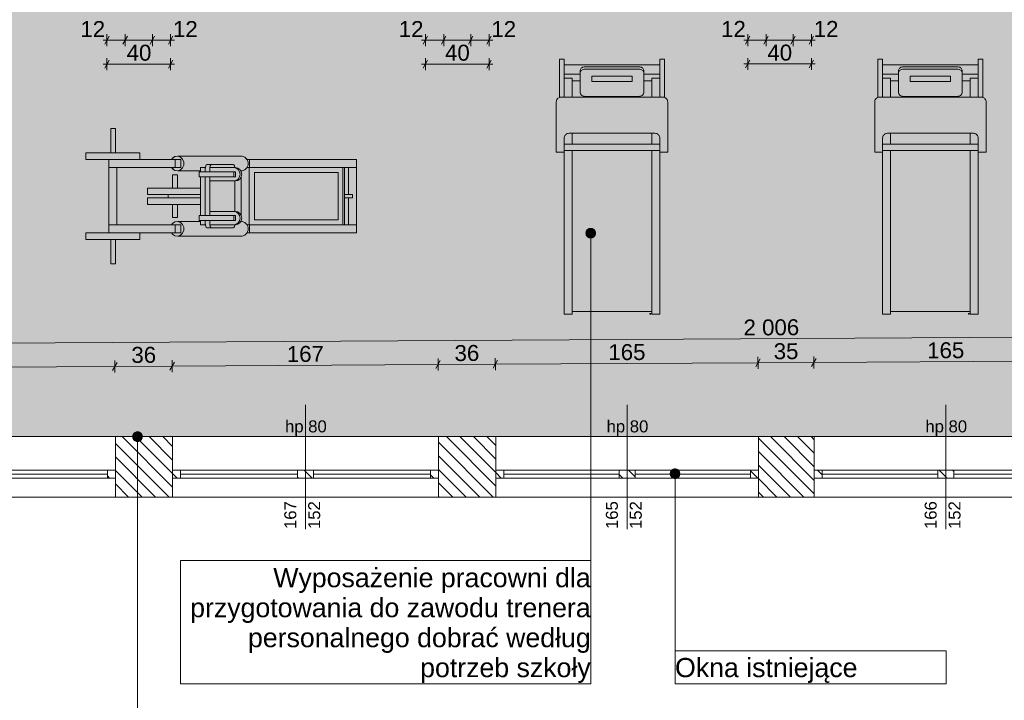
# Model space of a CAD drawing. Extents: x 180 to 6240, y 54 to 2910.
# Tile 7 of 17: x 1422 to 2659, y 573 to 1428. Entities that reach past the tile are written whole.
import ezdxf
from ezdxf.xclip import XClip

# ---------------------------------------------------------------- set-up
doc = ezdxf.new("R2010")
doc.units = 0
doc.header["$MEASUREMENT"] = 0
doc.header["$XCLIPFRAME"] = 0
doc.linetypes.add('Przerywana długa', pattern=[78, 50, -28])
for name, color, linetype in [('280-A Dachy Powłoki', 7, 'Continuous'), ('300-W Płytki podłogi', 7, 'Continuous'), ('320-W Umeblowanie', 7, 'Continuous'), ('399-W Wymiary i opisy', 7, 'Continuous'), ('420-K Ściany', 7, 'Continuous'), ('460-K Stropy', 7, 'Continuous'), ('460-K Stropy - wymieniane warstwy', 7, 'Continuous'), ('820-G Rysunki Obrazki', 7, 'Continuous')]:
    doc.layers.add(name, color=color, linetype=linetype)
doc.styles.add('STYL_AUTOMATYCZNY_2', font='arial.ttf')
doc.styles.add('STYL_AUTOMATYCZNY_3', font='arial.ttf')
pattern_1 = [(135, (4271.063, -7264.17), (8.485281, 8.485281), [])]

# ---------------------------------------------------------------- blocks, each defined once
blk = doc.blocks.new('*X2')
at = {"layer": '300-W Płytki podłogi', "linetype": 'Continuous', "lineweight": 25}
blk.add_hatch(color=150, dxfattribs=at).paths.add_polyline_path([(361.2, 903.8), (4372.1, 903.8), (4372.1, 1531.8), (5174.1, 1531.8), (5174.1, 2343.8), (425.2, 2343.8), (425.2, 2301.8), (361.2, 2301.8)])
blk = doc.blocks.new('Rysunek_1_1', base_point=(4271.1, -7264.2))
at = {"layer": '420-K Ściany', "linetype": 'Continuous', "lineweight": 13}
h = blk.add_hatch(dxfattribs=at)
h.set_pattern_fill('Ściany_istniejące_0001', color=8, style=0, pattern_type=2)
h.set_pattern_definition(pattern_1)
h.paths.add_polyline_path([(1542.1, 827.8), (1614.1, 827.8), (1614.1, 903.8), (1542.1, 903.8)])
h = blk.add_hatch(dxfattribs=at)
h.set_pattern_fill('Ściany_istniejące_0001', color=8, style=0, pattern_type=2)
h.set_pattern_definition(pattern_1)
h.paths.add_polyline_path([(1948.1, 827.8), (2020.1, 827.8), (2020.1, 903.8), (1948.1, 903.8)])
h = blk.add_hatch(dxfattribs=at)
h.set_pattern_fill('Ściany_istniejące_0001', color=8, style=0, pattern_type=2)
h.set_pattern_definition(pattern_1)
h.paths.add_polyline_path([(2350.1, 827.8), (2420.1, 827.8), (2420.1, 903.8), (2350.1, 903.8)])
h = blk.add_hatch(dxfattribs=at)
h.set_pattern_fill('Ściany_istniejące_0001', color=8, style=0, pattern_type=2)
h.set_pattern_definition(pattern_1)
h.paths.add_polyline_path([(1542.1, 861.8), (1532.1, 861.8), (1532.1, 851.8), (1542.1, 851.8)])
h = blk.add_hatch(dxfattribs=at)
h.set_pattern_fill('Ściany_istniejące_0001', color=8, style=0, pattern_type=2)
h.set_pattern_definition(pattern_1)
h.paths.add_polyline_path([(1614.1, 851.8), (1624.1, 851.8), (1624.1, 861.8), (1614.1, 861.8)])
h = blk.add_hatch(dxfattribs=at)
h.set_pattern_fill('Ściany_istniejące_0001', color=8, style=0, pattern_type=2)
h.set_pattern_definition(pattern_1)
h.paths.add_polyline_path([(1781.1, 861.8), (1771.1, 861.8), (1771.1, 851.8), (1781.1, 851.8)])
h = blk.add_hatch(dxfattribs=at)
h.set_pattern_fill('Ściany_istniejące_0001', color=8, style=0, pattern_type=2)
h.set_pattern_definition(pattern_1)
h.paths.add_polyline_path([(1781.1, 851.8), (1791.1, 851.8), (1791.1, 861.8), (1781.1, 861.8)])
h = blk.add_hatch(dxfattribs=at)
h.set_pattern_fill('Ściany_istniejące_0001', color=8, style=0, pattern_type=2)
h.set_pattern_definition(pattern_1)
h.paths.add_polyline_path([(1948.1, 861.8), (1938.1, 861.8), (1938.1, 851.8), (1948.1, 851.8)])
h = blk.add_hatch(dxfattribs=at)
h.set_pattern_fill('Ściany_istniejące_0001', color=8, style=0, pattern_type=2)
h.set_pattern_definition(pattern_1)
h.paths.add_polyline_path([(2020.1, 851.8), (2030.1, 851.8), (2030.1, 861.8), (2020.1, 861.8)])
h = blk.add_hatch(dxfattribs=at)
h.set_pattern_fill('Ściany_istniejące_0001', color=8, style=0, pattern_type=2)
h.set_pattern_definition(pattern_1)
h.paths.add_polyline_path([(2185.1, 861.8), (2175.1, 861.8), (2175.1, 851.8), (2185.1, 851.8)])
h = blk.add_hatch(dxfattribs=at)
h.set_pattern_fill('Ściany_istniejące_0001', color=8, style=0, pattern_type=2)
h.set_pattern_definition(pattern_1)
h.paths.add_polyline_path([(2185.1, 851.8), (2195.1, 851.8), (2195.1, 861.8), (2185.1, 861.8)])
h = blk.add_hatch(dxfattribs=at)
h.set_pattern_fill('Ściany_istniejące_0001', color=8, style=0, pattern_type=2)
h.set_pattern_definition(pattern_1)
h.paths.add_polyline_path([(2350.1, 861.8), (2340.1, 861.8), (2340.1, 851.8), (2350.1, 851.8)])
h = blk.add_hatch(dxfattribs=at)
h.set_pattern_fill('Ściany_istniejące_0001', color=8, style=0, pattern_type=2)
h.set_pattern_definition(pattern_1)
h.paths.add_polyline_path([(2420.1, 851.8), (2430.1, 851.8), (2430.1, 861.8), (2420.1, 861.8)])
h = blk.add_hatch(dxfattribs=at)
h.set_pattern_fill('Ściany_istniejące_0001', color=8, style=0, pattern_type=2)
h.set_pattern_definition(pattern_1)
h.paths.add_polyline_path([(2585.6, 861.8), (2575.6, 861.8), (2575.6, 851.8), (2585.6, 851.8)])
h = blk.add_hatch(dxfattribs=at)
h.set_pattern_fill('Ściany_istniejące_0001', color=8, style=0, pattern_type=2)
h.set_pattern_definition(pattern_1)
h.paths.add_polyline_path([(2585.6, 851.8), (2595.6, 851.8), (2595.6, 861.8), (2585.6, 861.8)])
at = {"layer": '820-G Rysunki Obrazki', "linetype": 'Continuous', "lineweight": 13}
for points in [[(2133.3, 1159.4), (2133.8, 1157.1), (2135.1, 1155.2), (2137, 1153.9), (2139.3, 1153.4), (2141.6, 1153.9), (2143.6, 1155.2), (2144.9, 1157.1), (2145.3, 1159.4), (2144.9, 1161.7), (2143.6, 1163.7), (2141.6, 1165), (2139.3, 1165.4), (2137, 1165), (2135.1, 1163.7), (2133.8, 1161.7)], [(1564, 903.8), (1564.5, 901.5), (1565.8, 899.6), (1567.7, 898.3), (1570, 897.8), (1572.3, 898.3), (1574.3, 899.6), (1575.6, 901.5), (1576, 903.8), (1575.6, 906.1), (1574.3, 908.1), (1572.3, 909.4), (1570, 909.8), (1567.7, 909.4), (1565.8, 908.1), (1564.5, 906.1)], [(2239.3, 857.3), (2239.8, 855), (2241.1, 853), (2243, 851.7), (2245.3, 851.3), (2247.6, 851.7), (2249.6, 853), (2250.9, 855), (2251.3, 857.3), (2250.9, 859.6), (2249.6, 861.5), (2247.6, 862.8), (2245.3, 863.3), (2243, 862.8), (2241.1, 861.5), (2239.8, 859.6)]]:
    blk.add_hatch(color=154, dxfattribs=at).paths.add_polyline_path(points)
at = {"layer": '280-A Dachy Powłoki', "color": 7, "linetype": 'Przerywana długa', "lineweight": 13, "ltscale": 0.2, "flags": 128}
blk.add_lwpolyline([(5174.1, 903.8), (258.2, 903.8)], dxfattribs=at)
at = {"layer": '300-W Płytki podłogi', "color": 150, "linetype": 'Continuous', "lineweight": 5, "ltscale": 0.2, "flags": 128}
blk.add_lwpolyline([(361.2, 903.8), (361.2, 2301.8), (425.2, 2301.8), (425.2, 2343.8), (5174.1, 2343.8), (5174.1, 1531.8), (4372.1, 1531.8), (4372.1, 903.8)], close=True, dxfattribs=at)
at = {"layer": '320-W Umeblowanie', "color": 150, "linetype": 'Continuous', "lineweight": 0, "ltscale": 0.2}
for p, q in [((2100.1, 1377.8), (2100.1, 1329.9)), ((2100.1, 1377.8), (2106.1, 1377.8)), ((2106.1, 1377.8), (2106.1, 1330.2)), ((2226.1, 1377.8), (2226.1, 1330.2)), ((2226.1, 1377.8), (2232.1, 1377.8)), ((2232.1, 1377.8), (2232.1, 1329.9)), ((2500.1, 1377.8), (2500.1, 1329.9)), ((2500.1, 1377.8), (2506.1, 1377.8)), ((2506.1, 1377.8), (2506.1, 1330.2)), ((2626.1, 1377.8), (2626.1, 1330.2)), ((2626.1, 1377.8), (2632.1, 1377.8)), ((2632.1, 1377.8), (2632.1, 1329.9)), ((2106.1, 1370.9), (2226.1, 1370.9)), ((2126.2, 1364.1), (2126.1, 1363.2)), ((2126.1, 1363.2), (2126.1, 1336.3)), ((2126.2, 1361.1), (2126.1, 1360.3)), ((2126.4, 1365), (2126.2, 1364.1)), ((2126.4, 1362), (2126.2, 1361.1)), ((2126.9, 1365.8), (2126.4, 1365)), ((2126.9, 1362.8), (2126.4, 1362)), ((2127.5, 1366.5), (2126.9, 1365.8)), ((2127.5, 1363.6), (2126.9, 1362.8)), ((2128.2, 1367.1), (2127.5, 1366.5)), ((2128.2, 1364.2), (2127.5, 1363.6)), ((2129.1, 1367.7), (2128.2, 1367.1)), ((2129.1, 1364.7), (2128.2, 1364.2)), ((2130, 1368), (2129.1, 1367.7)), ((2130, 1365.1), (2129.1, 1364.7)), ((2131, 1368.3), (2130, 1368)), ((2131, 1365.3), (2130, 1365.1)), ((2132.1, 1368.3), (2131, 1368.3)), ((2132.1, 1365.4), (2131, 1365.3)), ((2200.1, 1368.3), (2132.1, 1368.3)), ((2200.1, 1365.4), (2132.1, 1365.4)), ((2201.1, 1368.3), (2200.1, 1368.3)), ((2201.1, 1365.3), (2200.1, 1365.4)), ((2202.1, 1368), (2201.1, 1368.3)), ((2202.1, 1365.1), (2201.1, 1365.3)), ((2203.1, 1367.7), (2202.1, 1368)), ((2203.1, 1364.7), (2202.1, 1365.1)), ((2203.9, 1367.1), (2203.1, 1367.7)), ((2203.9, 1364.2), (2203.1, 1364.7)), ((2204.7, 1366.5), (2203.9, 1367.1)), ((2204.7, 1363.6), (2203.9, 1364.2)), ((2205.3, 1365.8), (2204.7, 1366.5)), ((2205.3, 1362.8), (2204.7, 1363.6)), ((2205.7, 1365), (2205.3, 1365.8)), ((2205.7, 1362), (2205.3, 1362.8)), ((2206, 1364.1), (2205.7, 1365)), ((2206, 1361.1), (2205.7, 1362)), ((2206.1, 1363.2), (2206, 1364.1)), ((2206.1, 1360.3), (2206, 1361.1)), ((2206.1, 1336.3), (2206.1, 1363.2)), ((2506.1, 1370.9), (2626.1, 1370.9)), ((2526.2, 1364.1), (2526.1, 1363.2)), ((2526.1, 1363.2), (2526.1, 1336.3)), ((2526.2, 1361.1), (2526.1, 1360.3)), ((2526.4, 1365), (2526.2, 1364.1)), ((2526.4, 1362), (2526.2, 1361.1)), ((2526.9, 1365.8), (2526.4, 1365)), ((2526.9, 1362.8), (2526.4, 1362)), ((2527.5, 1366.5), (2526.9, 1365.8)), ((2527.5, 1363.6), (2526.9, 1362.8)), ((2528.2, 1367.1), (2527.5, 1366.5)), ((2528.2, 1364.2), (2527.5, 1363.6)), ((2529.1, 1367.7), (2528.2, 1367.1)), ((2529.1, 1364.7), (2528.2, 1364.2)), ((2530, 1368), (2529.1, 1367.7)), ((2530, 1365.1), (2529.1, 1364.7)), ((2531, 1368.3), (2530, 1368)), ((2531, 1365.3), (2530, 1365.1)), ((2532.1, 1368.3), (2531, 1368.3)), ((2532.1, 1365.4), (2531, 1365.3)), ((2600.1, 1368.3), (2532.1, 1368.3)), ((2600.1, 1365.4), (2532.1, 1365.4)), ((2601.1, 1368.3), (2600.1, 1368.3)), ((2601.1, 1365.3), (2600.1, 1365.4)), ((2602.1, 1368), (2601.1, 1368.3)), ((2602.1, 1365.1), (2601.1, 1365.3)), ((2603.1, 1367.7), (2602.1, 1368)), ((2603.1, 1364.7), (2602.1, 1365.1)), ((2603.9, 1367.1), (2603.1, 1367.7)), ((2603.9, 1364.2), (2603.1, 1364.7)), ((2604.7, 1366.5), (2603.9, 1367.1)), ((2604.7, 1363.6), (2603.9, 1364.2)), ((2605.3, 1365.8), (2604.7, 1366.5)), ((2605.3, 1362.8), (2604.7, 1363.6)), ((2605.7, 1365), (2605.3, 1365.8)), ((2605.7, 1362), (2605.3, 1362.8)), ((2606, 1364.1), (2605.7, 1365)), ((2606, 1361.1), (2605.7, 1362)), ((2606.1, 1363.2), (2606, 1364.1)), ((2606.1, 1360.3), (2606, 1361.1)), ((2606.1, 1336.3), (2606.1, 1363.2)), ((2106.1, 1359), (2126.1, 1359)), ((2106.1, 1353.9), (2116.1, 1353.9)), ((2116.1, 1330.2), (2116.1, 1353.9)), ((2116.1, 1350.8), (2126.1, 1350.8)), ((2191.5, 1356.6), (2140.7, 1356.6)), ((2191.5, 1356.6), (2140.7, 1356.5)), ((2140.7, 1356.5), (2140.7, 1349.9)), ((2140.7, 1349.9), (2191.5, 1349.9)), ((2191.5, 1349.9), (2191.5, 1356.6)), ((2206.1, 1359), (2226.1, 1359)), ((2206.1, 1350.8), (2216.1, 1350.8)), ((2216.1, 1353.9), (2226.1, 1353.9)), ((2216.1, 1353.9), (2216.1, 1330.2)), ((2506.1, 1359), (2526.1, 1359)), ((2506.1, 1353.9), (2516.1, 1353.9)), ((2516.1, 1330.2), (2516.1, 1353.9)), ((2516.1, 1350.8), (2526.1, 1350.8)), ((2591.5, 1356.6), (2540.7, 1356.6)), ((2591.5, 1356.6), (2540.7, 1356.5)), ((2540.7, 1356.5), (2540.7, 1349.9)), ((2540.7, 1349.9), (2591.5, 1349.9)), ((2591.5, 1349.9), (2591.5, 1356.6)), ((2606.1, 1359), (2626.1, 1359)), ((2606.1, 1350.8), (2616.1, 1350.8)), ((2616.1, 1353.9), (2626.1, 1353.9)), ((2616.1, 1353.9), (2616.1, 1330.2)), ((2126.1, 1336.3), (2126.2, 1335.4)), ((2206, 1335.4), (2206.1, 1336.3)), ((2526.1, 1336.3), (2526.2, 1335.4)), ((2606, 1335.4), (2606.1, 1336.3)), ((2096.2, 1325.3), (2096.1, 1324.3)), ((2096.1, 1324.3), (2096.1, 1261.1)), ((2096.4, 1326.3), (2096.2, 1325.3)), ((2096.9, 1327.3), (2096.4, 1326.3)), ((2097.5, 1328.1), (2096.9, 1327.3)), ((2098.2, 1328.8), (2097.5, 1328.1)), ((2099.1, 1329.4), (2098.2, 1328.8)), ((2100, 1329.9), (2099.1, 1329.4)), ((2101, 1330.1), (2100, 1329.9)), ((2102.1, 1330.2), (2101, 1330.1)), ((2230.1, 1330.2), (2102.1, 1330.2)), ((2126.2, 1335.4), (2126.4, 1334.6)), ((2126.4, 1334.6), (2126.9, 1333.8)), ((2126.9, 1333.8), (2127.5, 1333)), ((2127.5, 1333), (2128.2, 1332.4)), ((2128.2, 1332.4), (2129.1, 1331.9)), ((2129.1, 1331.9), (2130, 1331.5)), ((2130, 1331.5), (2131, 1331.3)), ((2131, 1331.3), (2132.1, 1331.2)), ((2132.1, 1331.2), (2200.1, 1331.2)), ((2200.1, 1331.2), (2201.1, 1331.3)), ((2201.1, 1331.3), (2202.1, 1331.5)), ((2202.1, 1331.5), (2203.1, 1331.9)), ((2203.1, 1331.9), (2203.9, 1332.4)), ((2203.9, 1332.4), (2204.7, 1333)), ((2204.7, 1333), (2205.3, 1333.8)), ((2205.3, 1333.8), (2205.7, 1334.6)), ((2205.7, 1334.6), (2206, 1335.4)), ((2231.1, 1330.1), (2230.1, 1330.2)), ((2232.1, 1329.9), (2231.1, 1330.1)), ((2233.1, 1329.4), (2232.1, 1329.9)), ((2233.9, 1328.8), (2233.1, 1329.4)), ((2234.7, 1328.1), (2233.9, 1328.8)), ((2235.3, 1327.3), (2234.7, 1328.1)), ((2235.7, 1326.3), (2235.3, 1327.3)), ((2236, 1325.3), (2235.7, 1326.3)), ((2236.1, 1324.3), (2236, 1325.3)), ((2236.1, 1261.1), (2236.1, 1324.3)), ((2496.2, 1325.3), (2496.1, 1324.3)), ((2496.1, 1324.3), (2496.1, 1261.1)), ((2496.4, 1326.3), (2496.2, 1325.3)), ((2496.9, 1327.3), (2496.4, 1326.3)), ((2497.5, 1328.1), (2496.9, 1327.3)), ((2498.2, 1328.8), (2497.5, 1328.1)), ((2499.1, 1329.4), (2498.2, 1328.8)), ((2500, 1329.9), (2499.1, 1329.4)), ((2501, 1330.1), (2500, 1329.9)), ((2502.1, 1330.2), (2501, 1330.1)), ((2630.1, 1330.2), (2502.1, 1330.2)), ((2526.2, 1335.4), (2526.4, 1334.6)), ((2526.4, 1334.6), (2526.9, 1333.8)), ((2526.9, 1333.8), (2527.5, 1333)), ((2527.5, 1333), (2528.2, 1332.4)), ((2528.2, 1332.4), (2529.1, 1331.9)), ((2529.1, 1331.9), (2530, 1331.5)), ((2530, 1331.5), (2531, 1331.3)), ((2531, 1331.3), (2532.1, 1331.2)), ((2532.1, 1331.2), (2600.1, 1331.2)), ((2600.1, 1331.2), (2601.1, 1331.3)), ((2601.1, 1331.3), (2602.1, 1331.5)), ((2602.1, 1331.5), (2603.1, 1331.9)), ((2603.1, 1331.9), (2603.9, 1332.4)), ((2603.9, 1332.4), (2604.7, 1333)), ((2604.7, 1333), (2605.3, 1333.8)), ((2605.3, 1333.8), (2605.7, 1334.6)), ((2605.7, 1334.6), (2606, 1335.4)), ((2631.1, 1330.1), (2630.1, 1330.2)), ((2632.1, 1329.9), (2631.1, 1330.1)), ((2633.1, 1329.4), (2632.1, 1329.9)), ((2633.9, 1328.8), (2633.1, 1329.4)), ((2634.7, 1328.1), (2633.9, 1328.8)), ((2635.3, 1327.3), (2634.7, 1328.1)), ((2635.7, 1326.3), (2635.3, 1327.3)), ((2636, 1325.3), (2635.7, 1326.3)), ((2636.1, 1324.3), (2636, 1325.3)), ((2636.1, 1261.1), (2636.1, 1324.3)), ((1536.3, 1290.8), (1536.3, 1260.1)), ((1542.3, 1290.8), (1536.3, 1290.8)), ((1542.3, 1290.8), (1542.3, 1260.1)), ((2106.1, 1278.9), (2106.2, 1279.9)), ((2106.1, 1278.9), (2106.1, 1057.8)), ((2106.2, 1279.9), (2106.4, 1280.9)), ((2106.4, 1280.9), (2106.9, 1281.9)), ((2106.9, 1281.9), (2107.5, 1282.7)), ((2107.5, 1282.7), (2108.2, 1283.4)), ((2108.2, 1283.4), (2109.1, 1284)), ((2109.1, 1284), (2110, 1284.5)), ((2110, 1284.5), (2111, 1284.7)), ((2111, 1284.7), (2112.1, 1284.8)), ((2112.1, 1284.8), (2220.1, 1284.8)), ((2116.1, 1271), (2116.1, 1284.8)), ((2216.1, 1284.8), (2216.1, 1271)), ((2220.1, 1284.8), (2221.1, 1284.7)), ((2221.1, 1284.7), (2222.1, 1284.5)), ((2222.1, 1284.5), (2223.1, 1284)), ((2223.1, 1284), (2223.9, 1283.4)), ((2223.9, 1283.4), (2224.7, 1282.7)), ((2224.7, 1282.7), (2225.3, 1281.9)), ((2225.3, 1281.9), (2225.7, 1280.9)), ((2225.7, 1280.9), (2226, 1279.9)), ((2226, 1279.9), (2226.1, 1278.9)), ((2226.1, 1278.9), (2226.1, 1057.8)), ((2506.1, 1278.9), (2506.2, 1279.9)), ((2506.1, 1278.9), (2506.1, 1057.8)), ((2506.2, 1279.9), (2506.4, 1280.9)), ((2506.4, 1280.9), (2506.9, 1281.9)), ((2506.9, 1281.9), (2507.5, 1282.7)), ((2507.5, 1282.7), (2508.2, 1283.4)), ((2508.2, 1283.4), (2509.1, 1284)), ((2509.1, 1284), (2510, 1284.5)), ((2510, 1284.5), (2511, 1284.7)), ((2511, 1284.7), (2512.1, 1284.8)), ((2512.1, 1284.8), (2620.1, 1284.8)), ((2516.1, 1271), (2516.1, 1284.8)), ((2616.1, 1284.8), (2616.1, 1271)), ((2620.1, 1284.8), (2621.1, 1284.7)), ((2621.1, 1284.7), (2622.1, 1284.5)), ((2622.1, 1284.5), (2623.1, 1284)), ((2623.1, 1284), (2623.9, 1283.4)), ((2623.9, 1283.4), (2624.7, 1282.7)), ((2624.7, 1282.7), (2625.3, 1281.9)), ((2625.3, 1281.9), (2625.7, 1280.9)), ((2625.7, 1280.9), (2626, 1279.9)), ((2626, 1279.9), (2626.1, 1278.9)), ((2626.1, 1278.9), (2626.1, 1057.8)), ((2106.1, 1271), (2226.1, 1271)), ((2106.1, 1263.1), (2226.1, 1263.1)), ((2116.1, 1057.8), (2116.1, 1263.1)), ((2216.1, 1263.1), (2216.1, 1057.8)), ((2506.1, 1271), (2626.1, 1271)), ((2506.1, 1263.1), (2626.1, 1263.1)), ((2516.1, 1057.8), (2516.1, 1263.1)), ((2616.1, 1263.1), (2616.1, 1057.8)), ((1505.1, 1260.1), (1505.1, 1251.9)), ((1572.9, 1260.1), (1505.1, 1260.1)), ((1624.4, 1251.9), (1505.1, 1251.9)), ((1534, 1159.8), (1534, 1251.9)), ((1572.9, 1260.1), (1572.9, 1251.9)), ((1613.9, 1253.7), (1612.7, 1251.9)), ((1617, 1255.6), (1613.9, 1253.7)), ((1620.5, 1256), (1617, 1255.6)), ((1617.3, 1241.7), (1617.3, 1251.9)), ((1623.9, 1254.8), (1620.5, 1256)), ((1701.3, 1256), (1620.5, 1256)), ((1626.6, 1252.2), (1623.9, 1254.8)), ((1624.4, 1251.9), (1624.4, 1241.7)), ((1628, 1248.7), (1626.6, 1252.2)), ((1704.7, 1254.8), (1701.3, 1256)), ((1707.3, 1252.2), (1704.7, 1254.8)), ((1708.8, 1248.7), (1707.3, 1252.2)), ((1845.1, 1251.9), (1707.4, 1251.9)), ((1710.8, 1241.7), (1710.8, 1251.9)), ((1845.1, 1159.8), (1845.1, 1251.9)), ((2096.1, 1261.1), (2106.1, 1261.1)), ((2226.1, 1261.1), (2236.1, 1261.1)), ((2496.1, 1261.1), (2506.1, 1261.1)), ((2626.1, 1261.1), (2636.1, 1261.1)), ((1624.4, 1241.7), (1534, 1241.7)), ((1544.1, 1170), (1544.1, 1241.7)), ((1612.7, 1241.7), (1613.9, 1240)), ((1613.9, 1240), (1617, 1238)), ((1617, 1238), (1620.5, 1237.6)), ((1620.5, 1237.6), (1623.9, 1238.8)), ((1649.3, 1237.6), (1620.5, 1237.6)), ((1623.9, 1238.8), (1626.6, 1241.4)), ((1626.6, 1241.4), (1628, 1244.9)), ((1628, 1244.9), (1628, 1248.7)), ((1649.3, 1241.7), (1649.3, 1236.4)), ((1655.2, 1241.7), (1649.3, 1241.7)), ((1655.2, 1242), (1655, 1239.6)), ((1655, 1241.7), (1655, 1236.4)), ((1655.6, 1244), (1655.2, 1242)), ((1656.3, 1245.3), (1655.6, 1244)), ((1657, 1245.8), (1656.3, 1245.3)), ((1690.3, 1245.8), (1657, 1245.8)), ((1660.7, 1241.7), (1660.7, 1236.4)), ((1660.7, 1241.7), (1693.2, 1241.7)), ((1661.3, 1244), (1660.9, 1242)), ((1660.9, 1242), (1660.9, 1241.7)), ((1662, 1245.3), (1661.3, 1244)), ((1662.8, 1245.8), (1662, 1245.3)), ((1691.1, 1245.3), (1690.3, 1245.8)), ((1691.8, 1244), (1691.1, 1245.3)), ((1691.1, 1241.7), (1694.1, 1241)), ((1692.2, 1242), (1691.8, 1244)), ((1692.2, 1241.7), (1692.2, 1242)), ((1693.2, 1241.7), (1696.1, 1241)), ((1694.1, 1241), (1696.6, 1239.2)), ((1696.1, 1241), (1698.6, 1239.2)), ((1696.6, 1239.2), (1698.3, 1236.5)), ((1698.6, 1239.2), (1700.3, 1236.5)), ((1701.3, 1237.6), (1699.6, 1237.6)), ((1700.1, 1236.9), (1700.1, 1237.6)), ((1701.3, 1237.6), (1704.7, 1238.8)), ((1704.7, 1238.8), (1707.3, 1241.4)), ((1707.3, 1241.4), (1708.8, 1244.9)), ((1845.1, 1241.7), (1707.4, 1241.7)), ((1708.8, 1244.9), (1708.8, 1248.7)), ((1710.1, 1170), (1710.1, 1241.7)), ((1827.9, 1170), (1827.9, 1241.7)), ((1829.9, 1170), (1829.9, 1241.7)), ((1835, 1207.9), (1835, 1241.7)), ((1620, 1232.5), (1614, 1232.5)), ((1614, 1216.1), (1614, 1232.5)), ((1620, 1216.1), (1620, 1232.5)), ((1647.3, 1236.4), (1647.3, 1230.3)), ((1693.1, 1236.4), (1647.3, 1236.4)), ((1647.3, 1230.3), (1693.1, 1230.3)), ((1649.3, 1230.3), (1649.3, 1181.4)), ((1655, 1230.3), (1655, 1181.4)), ((1660.7, 1230.3), (1660.7, 1181.4)), ((1693.2, 1225), (1660.7, 1225)), ((1691.1, 1236.4), (1691.1, 1230.3)), ((1694.1, 1225.6), (1691.1, 1225)), ((1692.4, 1186.7), (1692.4, 1225)), ((1693.1, 1230.3), (1693.1, 1236.4)), ((1696.1, 1225.6), (1693.2, 1225)), ((1696.6, 1227.4), (1694.1, 1225.6)), ((1698.6, 1227.4), (1696.1, 1225.6)), ((1698.3, 1230.1), (1696.6, 1227.4)), ((1698.3, 1236.5), (1698.9, 1233.3)), ((1698.9, 1233.3), (1698.3, 1230.1)), ((1700.3, 1230.1), (1698.6, 1227.4)), ((1700.1, 1181.9), (1700.1, 1229.7)), ((1700.3, 1236.5), (1700.9, 1233.3)), ((1700.9, 1233.3), (1700.3, 1230.1)), ((1716.5, 1235.5), (1822.2, 1235.5)), ((1716.8, 1235.5), (1716.8, 1176.1)), ((1822.2, 1235.5), (1822.2, 1176.1)), ((1582.7, 1216.1), (1649.3, 1216.1)), ((1582.7, 1207.9), (1582.7, 1216.1)), ((1582.7, 1207.9), (1649.3, 1207.9)), ((1582.7, 1195.6), (1582.7, 1203.8)), ((1582.7, 1203.8), (1649.3, 1203.8)), ((1608.3, 1207.9), (1608.3, 1203.8)), ((1839.9, 1207.9), (1829.9, 1207.9)), ((1839.9, 1203.8), (1829.9, 1203.8)), ((1835, 1170), (1835, 1203.8)), ((1839.9, 1207.9), (1839.9, 1203.8)), ((1582.7, 1195.6), (1649.3, 1195.6)), ((1614, 1179.2), (1614, 1195.6)), ((1620, 1179.2), (1620, 1195.6)), ((1614, 1179.2), (1620, 1179.2)), ((1693.1, 1181.4), (1647.3, 1181.4)), ((1647.3, 1181.4), (1647.3, 1175.3)), ((1647.3, 1175.3), (1693.1, 1175.3)), ((1649.3, 1175.3), (1649.3, 1170)), ((1655, 1175.3), (1655, 1170)), ((1660.7, 1186.7), (1693.2, 1186.7)), ((1660.7, 1175.3), (1660.7, 1170)), ((1691.1, 1186.7), (1694.1, 1186)), ((1691.1, 1181.4), (1691.1, 1175.3)), ((1693.1, 1175.3), (1693.1, 1181.4)), ((1693.2, 1186.7), (1696.1, 1186)), ((1694.1, 1186), (1696.6, 1184.2)), ((1696.1, 1186), (1698.6, 1184.2)), ((1696.6, 1184.2), (1698.3, 1181.5)), ((1698.3, 1181.5), (1698.9, 1178.3)), ((1698.9, 1178.3), (1698.3, 1175.1)), ((1698.6, 1184.2), (1700.3, 1181.5)), ((1700.3, 1181.5), (1700.9, 1178.3)), ((1700.9, 1178.3), (1700.3, 1175.1)), ((1822.2, 1176.1), (1716.5, 1176.1)), ((1534, 1170), (1624.4, 1170)), ((1613.9, 1171.7), (1612.7, 1170)), ((1617, 1173.6), (1613.9, 1171.7)), ((1620.5, 1174), (1617, 1173.6)), ((1617.3, 1159.8), (1617.3, 1170)), ((1623.9, 1172.9), (1620.5, 1174)), ((1649.3, 1174), (1620.5, 1174)), ((1626.6, 1170.3), (1623.9, 1172.9)), ((1624.4, 1170), (1624.4, 1159.8)), ((1628, 1166.8), (1626.6, 1170.3)), ((1626.6, 1159.5), (1628, 1163)), ((1628, 1163), (1628, 1166.8)), ((1649.3, 1170), (1655.2, 1170)), ((1655, 1172), (1655.2, 1169.7)), ((1655.2, 1169.7), (1655.6, 1167.7)), ((1655.6, 1167.7), (1656.3, 1166.4)), ((1656.3, 1166.4), (1657, 1165.9)), ((1657, 1165.9), (1690.3, 1165.9)), ((1660.7, 1170), (1693.2, 1170)), ((1660.9, 1170), (1660.9, 1169.7)), ((1660.9, 1169.7), (1661.3, 1167.7)), ((1661.3, 1167.7), (1662, 1166.4)), ((1662, 1166.4), (1662.8, 1165.9)), ((1690.3, 1165.9), (1691.1, 1166.4)), ((1694.1, 1170.6), (1691.1, 1170)), ((1691.1, 1166.4), (1691.8, 1167.7)), ((1691.8, 1167.7), (1692.2, 1169.7)), ((1692.2, 1169.7), (1692.2, 1170)), ((1696.1, 1170.6), (1693.2, 1170)), ((1696.6, 1172.4), (1694.1, 1170.6)), ((1698.6, 1172.4), (1696.1, 1170.6)), ((1698.3, 1175.1), (1696.6, 1172.4)), ((1700.3, 1175.1), (1698.6, 1172.4)), ((1701.3, 1174), (1699.6, 1174)), ((1700.1, 1174), (1700.1, 1174.7)), ((1704.7, 1172.9), (1701.3, 1174)), ((1707.3, 1170.3), (1704.7, 1172.9)), ((1708.8, 1166.8), (1707.3, 1170.3)), ((1707.3, 1159.5), (1708.8, 1163)), ((1707.4, 1170), (1845.1, 1170)), ((1708.8, 1163), (1708.8, 1166.8)), ((1710.8, 1159.8), (1710.8, 1170)), ((1624.4, 1159.8), (1505.1, 1159.8)), ((1505.1, 1159.8), (1505.1, 1151.6)), ((1572.9, 1151.6), (1505.1, 1151.6)), ((1536.3, 1151.6), (1536.3, 1120.8)), ((1542.3, 1151.6), (1542.3, 1120.8)), ((1572.9, 1159.8), (1572.9, 1151.6)), ((1612.7, 1159.8), (1613.9, 1158)), ((1613.9, 1158), (1617, 1156.1)), ((1617, 1156.1), (1620.5, 1155.7)), ((1620.5, 1155.7), (1623.9, 1156.9)), ((1701.3, 1155.7), (1620.5, 1155.7)), ((1623.9, 1156.9), (1626.6, 1159.5)), ((1701.3, 1155.7), (1704.7, 1156.9)), ((1704.7, 1156.9), (1707.3, 1159.5)), ((1845.1, 1159.8), (1707.4, 1159.8)), ((1542.3, 1120.8), (1536.3, 1120.8)), ((2106.1, 1057.8), (2116.1, 1057.8)), ((2116.1, 1060.9), (2216.1, 1060.9)), ((2216.1, 1057.8), (2226.1, 1057.8)), ((2506.1, 1057.8), (2516.1, 1057.8)), ((2516.1, 1060.9), (2616.1, 1060.9)), ((2616.1, 1057.8), (2626.1, 1057.8))]:
    blk.add_line(p, q, dxfattribs=at)
at = {"layer": '320-W Umeblowanie', "color": 150, "linetype": 'Continuous', "lineweight": 0, "ltscale": 0.2, "flags": 128}
for points in [[(2106.1, 1057.8), (2116.1, 1057.8), (2116.1, 1060.9), (2216.1, 1060.9), (2216.1, 1057.8), (2226.1, 1057.8), (2226.1, 1261.1), (2236.1, 1261.1), (2236.1, 1324.3), (2236, 1325.3), (2235.7, 1326.3), (2235.2, 1327.2), (2234.6, 1328.1), (2233.9, 1328.8), (2233.1, 1329.4), (2232.1, 1329.9), (2232.1, 1377.8), (2226.1, 1377.8), (2226.1, 1370.9), (2106.1, 1370.9), (2106.1, 1377.8), (2100.1, 1377.8), (2100.1, 1329.9), (2099.1, 1329.4), (2098.2, 1328.8), (2097.5, 1328.1), (2096.9, 1327.3), (2096.4, 1326.3), (2096.2, 1325.3), (2096.1, 1324.3), (2096.1, 1261.1), (2106.1, 1261.1)], [(2506.1, 1057.8), (2516.1, 1057.8), (2516.1, 1060.9), (2616.1, 1060.9), (2616.1, 1057.8), (2626.1, 1057.8), (2626.1, 1261.1), (2636.1, 1261.1), (2636.1, 1324.3), (2636, 1325.3), (2635.7, 1326.3), (2635.2, 1327.2), (2634.6, 1328.1), (2633.9, 1328.8), (2633.1, 1329.4), (2632.1, 1329.9), (2632.1, 1377.8), (2626.1, 1377.8), (2626.1, 1370.9), (2506.1, 1370.9), (2506.1, 1377.8), (2500.1, 1377.8), (2500.1, 1329.9), (2499.1, 1329.4), (2498.2, 1328.8), (2497.5, 1328.1), (2496.9, 1327.3), (2496.4, 1326.3), (2496.2, 1325.3), (2496.1, 1324.3), (2496.1, 1261.1), (2506.1, 1261.1)], [(1707.4, 1251.9), (1704.7, 1254.8), (1701.3, 1256), (1620.5, 1256), (1617.1, 1255.6), (1613.9, 1253.7), (1612.7, 1251.9), (1572.9, 1251.9), (1572.9, 1260.1), (1542.3, 1260.1), (1542.3, 1290.8), (1536.3, 1290.8), (1536.3, 1260.1), (1505.1, 1260.1), (1505.1, 1251.9), (1534, 1251.9), (1534, 1159.8), (1505.1, 1159.8), (1505.1, 1151.6), (1536.3, 1151.6), (1536.3, 1120.8), (1542.3, 1120.8), (1542.3, 1151.6), (1572.9, 1151.6), (1572.9, 1159.8), (1612.7, 1159.8), (1613.9, 1158), (1617, 1156.1), (1620.5, 1155.7), (1701.3, 1155.7), (1704.7, 1156.9), (1707.3, 1159.5), (1707.4, 1159.8), (1845.1, 1159.8), (1845.1, 1251.9)], [(1649.3, 1174), (1620.5, 1174), (1617, 1173.6), (1613.9, 1171.7), (1612.7, 1170), (1544.1, 1170), (1544.1, 1241.7), (1612.7, 1241.7), (1613.9, 1240), (1617, 1238), (1620.5, 1237.6), (1649.3, 1237.6), (1649.3, 1236.4), (1647.3, 1236.4), (1647.3, 1230.3), (1649.3, 1230.3), (1649.3, 1216.1), (1620, 1216.1), (1620, 1232.5), (1614, 1232.5), (1614, 1216.1), (1582.7, 1216.1), (1582.7, 1207.9), (1608.3, 1207.9), (1608.3, 1203.8), (1582.7, 1203.8), (1582.7, 1195.6), (1614, 1195.6), (1614, 1179.2), (1620, 1179.2), (1620, 1195.6), (1649.3, 1195.6), (1649.3, 1181.4), (1647.3, 1181.4), (1647.3, 1175.3), (1649.3, 1175.3)], [(1614.9, 1240.7), (1614.8, 1240.7), (1614.8, 1241), (1614.9, 1241)], [(1660.7, 1186.7), (1660.7, 1225), (1692.4, 1225), (1692.4, 1186.7)], [(2213.8, 1057.8), (2215, 1057.8), (2215, 1058.6), (2213.8, 1058.6)], [(2613.8, 1057.8), (2615, 1057.8), (2615, 1058.6), (2613.8, 1058.6)]]:
    blk.add_lwpolyline(points, close=True, dxfattribs=at)
at = {"layer": '399-W Wymiary i opisy', "color": 154, "linetype": 'Continuous', "lineweight": 13, "ltscale": 0.2}
for p, q in [((1526.7, 1401.8), (1531.6, 1401.8)), ((1534.4, 1406.8), (1528.7, 1396.8)), ((1531.6, 1394.3), (1531.6, 1409.3)), ((1531.6, 1401.8), (1554.6, 1401.8)), ((1557.4, 1406.8), (1551.7, 1396.8)), ((1554.6, 1394.3), (1554.6, 1409.3)), ((1554.6, 1401.8), (1588.6, 1401.8)), ((1591.4, 1406.8), (1585.7, 1396.8)), ((1588.6, 1394.3), (1588.6, 1409.3)), ((1588.6, 1401.8), (1611.6, 1401.8)), ((1608.7, 1396.8), (1614.4, 1406.8)), ((1611.6, 1394.3), (1611.6, 1409.3)), ((1611.6, 1401.8), (1616.5, 1401.8)), ((1926.7, 1401.8), (1931.6, 1401.8)), ((1934.4, 1406.8), (1928.7, 1396.8)), ((1931.6, 1394.3), (1931.6, 1409.3)), ((1931.6, 1401.8), (1954.6, 1401.8)), ((1957.4, 1406.8), (1951.7, 1396.8)), ((1954.6, 1394.3), (1954.6, 1409.3)), ((1954.6, 1401.8), (1988.6, 1401.8)), ((1991.4, 1406.8), (1985.7, 1396.8)), ((1988.6, 1394.3), (1988.6, 1409.3)), ((1988.6, 1401.8), (2011.6, 1401.8)), ((2008.7, 1396.8), (2014.4, 1406.8)), ((2011.6, 1394.3), (2011.6, 1409.3)), ((2011.6, 1401.8), (2016.5, 1401.8)), ((2331.7, 1401.9), (2336.6, 1401.9)), ((2339.4, 1406.9), (2333.7, 1396.9)), ((2336.6, 1394.4), (2336.6, 1409.4)), ((2336.6, 1401.9), (2359.6, 1401.9)), ((2362.4, 1406.9), (2356.7, 1396.9)), ((2359.6, 1394.4), (2359.6, 1409.4)), ((2359.6, 1401.9), (2393.6, 1401.9)), ((2396.4, 1406.9), (2390.7, 1396.9)), ((2393.6, 1394.4), (2393.6, 1409.4)), ((2393.6, 1401.9), (2416.6, 1401.9)), ((2413.7, 1396.9), (2419.4, 1406.9)), ((2416.6, 1394.4), (2416.6, 1409.4)), ((2416.6, 1401.9), (2421.5, 1401.9)), ((1534.4, 1376.8), (1528.7, 1366.8)), ((1531.6, 1364.3), (1531.6, 1379.3)), ((1608.7, 1366.8), (1614.4, 1376.8)), ((1611.6, 1364.3), (1611.6, 1379.3)), ((1934.4, 1376.8), (1928.7, 1366.8)), ((1931.6, 1364.3), (1931.6, 1379.3)), ((2008.7, 1366.8), (2014.4, 1376.8)), ((2011.6, 1364.3), (2011.6, 1379.3)), ((2339.4, 1376.9), (2333.7, 1366.9)), ((2336.6, 1364.4), (2336.6, 1379.4)), ((2413.7, 1366.9), (2419.4, 1376.9)), ((2416.6, 1364.4), (2416.6, 1379.4)), ((1526.7, 1371.8), (1531.6, 1371.8)), ((1531.6, 1371.8), (1611.6, 1371.8)), ((1611.6, 1371.8), (1616.5, 1371.8)), ((1926.7, 1371.8), (1931.6, 1371.8)), ((1931.6, 1371.8), (2011.6, 1371.8)), ((2011.6, 1371.8), (2016.5, 1371.8)), ((2331.7, 1371.9), (2336.6, 1371.9)), ((2336.6, 1371.9), (2416.6, 1371.9)), ((2416.6, 1371.9), (2421.5, 1371.9)), ((4371.3, 1038.3), (360.3, 1015.3)), ((2019.5, 1002.3), (2019.6, 987.3)), ((2349.5, 1004.2), (2349.6, 989.2)), ((2416.7, 992.1), (2422.4, 1002.1)), ((2419.5, 1004.6), (2419.6, 989.6)), ((1541.6, 992.1), (1210.6, 990.2)), ((1538.7, 987.1), (1544.4, 997.1)), ((1541.5, 999.6), (1541.6, 984.6)), ((1613.6, 992.5), (1541.6, 992.1)), ((1610.7, 987.5), (1616.4, 997.5)), ((1613.5, 1000), (1613.6, 985)), ((1947.5, 994.4), (1613.6, 992.5)), ((1944.7, 989.4), (1950.4, 999.4)), ((1947.5, 1001.9), (1947.6, 986.9)), ((2019.5, 994.8), (1947.5, 994.4)), ((2016.7, 989.8), (2022.4, 999.8)), ((2349.5, 996.7), (2019.5, 994.8)), ((2346.7, 991.7), (2352.4, 1001.7)), ((2419.5, 997.1), (2349.5, 996.7)), ((2750.5, 999), (2419.5, 997.1))]:
    blk.add_line(p, q, dxfattribs=at)
at = {"layer": '420-K Ściany', "color": 7, "linetype": 'Continuous', "lineweight": 15, "ltscale": 0.2}
for p, q in [((1781.1, 787.8), (1781.1, 943.8)), ((2185.1, 787.8), (2185.1, 943.8)), ((2585.6, 787.8), (2585.6, 943.8))]:
    blk.add_line(p, q, dxfattribs=at)
at = {"layer": '420-K Ściany', "color": 7, "linetype": 'Continuous', "lineweight": 13, "ltscale": 0.2}
for p, q in [((1542.1, 903.8), (1211.1, 903.8)), ((1542.1, 861.8), (1542.1, 903.8)), ((1542.1, 861.8), (1542.1, 903.8)), ((1614.1, 861.8), (1614.1, 903.8)), ((1948.1, 903.8), (1614.1, 903.8)), ((1614.1, 861.8), (1614.1, 903.8)), ((1948.1, 861.8), (1948.1, 903.8)), ((1948.1, 861.8), (1948.1, 903.8)), ((2020.1, 861.8), (2020.1, 903.8)), ((2350.1, 903.8), (2020.1, 903.8)), ((2020.1, 861.8), (2020.1, 903.8)), ((2350.1, 861.8), (2350.1, 903.8)), ((2350.1, 861.8), (2350.1, 903.8)), ((2420.1, 861.8), (2420.1, 903.8)), ((2751.1, 903.8), (2420.1, 903.8)), ((2420.1, 861.8), (2420.1, 903.8)), ((1532.1, 861.8), (1386.6, 861.8)), ((1532.1, 856.8), (1386.6, 856.8)), ((1542.1, 861.8), (1532.1, 861.8)), ((1532.1, 861.8), (1532.1, 851.8)), ((1542.1, 851.8), (1542.1, 861.8)), ((1542.1, 851.8), (1542.1, 861.8)), ((1542.1, 851.8), (1542.1, 861.8)), ((1614.1, 851.8), (1614.1, 861.8)), ((1624.1, 861.8), (1614.1, 861.8)), ((1614.1, 851.8), (1614.1, 861.8)), ((1614.1, 851.8), (1614.1, 861.8)), ((1624.1, 851.8), (1624.1, 861.8)), ((1771.1, 861.8), (1624.1, 861.8)), ((1771.1, 856.8), (1624.1, 856.8)), ((1781.1, 861.8), (1771.1, 861.8)), ((1771.1, 861.8), (1771.1, 851.8)), ((1791.1, 861.8), (1781.1, 861.8)), ((1791.1, 851.8), (1791.1, 861.8)), ((1938.1, 861.8), (1791.1, 861.8)), ((1938.1, 856.8), (1791.1, 856.8)), ((1948.1, 861.8), (1938.1, 861.8)), ((1938.1, 861.8), (1938.1, 851.8)), ((1948.1, 851.8), (1948.1, 861.8)), ((1948.1, 851.8), (1948.1, 861.8)), ((1948.1, 851.8), (1948.1, 861.8)), ((2020.1, 851.8), (2020.1, 861.8)), ((2030.1, 861.8), (2020.1, 861.8)), ((2020.1, 851.8), (2020.1, 861.8)), ((2020.1, 851.8), (2020.1, 861.8)), ((2030.1, 851.8), (2030.1, 861.8)), ((2175.1, 861.8), (2030.1, 861.8)), ((2175.1, 856.8), (2030.1, 856.8)), ((2185.1, 861.8), (2175.1, 861.8)), ((2175.1, 861.8), (2175.1, 851.8)), ((2195.1, 861.8), (2185.1, 861.8)), ((2195.1, 851.8), (2195.1, 861.8)), ((2340.1, 861.8), (2195.1, 861.8)), ((2340.1, 856.8), (2195.1, 856.8)), ((2350.1, 861.8), (2340.1, 861.8)), ((2340.1, 861.8), (2340.1, 851.8)), ((2350.1, 851.8), (2350.1, 861.8)), ((2350.1, 851.8), (2350.1, 861.8)), ((2350.1, 851.8), (2350.1, 861.8)), ((2420.1, 851.8), (2420.1, 861.8)), ((2430.1, 861.8), (2420.1, 861.8)), ((2420.1, 851.8), (2420.1, 861.8)), ((2420.1, 851.8), (2420.1, 861.8)), ((2430.1, 851.8), (2430.1, 861.8)), ((2575.6, 861.8), (2430.1, 861.8)), ((2575.6, 856.8), (2430.1, 856.8)), ((2585.6, 861.8), (2575.6, 861.8)), ((2575.6, 861.8), (2575.6, 851.8)), ((2595.6, 861.8), (2585.6, 861.8)), ((2595.6, 851.8), (2595.6, 861.8)), ((2741.1, 861.8), (2595.6, 861.8)), ((2741.1, 856.8), (2595.6, 856.8)), ((1386.6, 851.8), (1532.1, 851.8)), ((1532.1, 851.8), (1542.1, 851.8)), ((1542.1, 827.8), (1542.1, 851.8)), ((1542.1, 827.8), (1542.1, 851.8)), ((1614.1, 827.8), (1614.1, 851.8)), ((1614.1, 851.8), (1624.1, 851.8)), ((1614.1, 827.8), (1614.1, 851.8)), ((1624.1, 851.8), (1771.1, 851.8)), ((1771.1, 851.8), (1781.1, 851.8)), ((1781.1, 851.8), (1791.1, 851.8)), ((1791.1, 851.8), (1938.1, 851.8)), ((1938.1, 851.8), (1948.1, 851.8)), ((1948.1, 827.8), (1948.1, 851.8)), ((1948.1, 827.8), (1948.1, 851.8)), ((2020.1, 827.8), (2020.1, 851.8)), ((2020.1, 851.8), (2030.1, 851.8)), ((2020.1, 827.8), (2020.1, 851.8)), ((2030.1, 851.8), (2175.1, 851.8)), ((2175.1, 851.8), (2185.1, 851.8)), ((2185.1, 851.8), (2195.1, 851.8)), ((2195.1, 851.8), (2340.1, 851.8)), ((2340.1, 851.8), (2350.1, 851.8)), ((2350.1, 827.8), (2350.1, 851.8)), ((2350.1, 827.8), (2350.1, 851.8)), ((2420.1, 827.8), (2420.1, 851.8)), ((2420.1, 851.8), (2430.1, 851.8)), ((2420.1, 827.8), (2420.1, 851.8)), ((2430.1, 851.8), (2575.6, 851.8)), ((2575.6, 851.8), (2585.6, 851.8)), ((2585.6, 851.8), (2595.6, 851.8)), ((2595.6, 851.8), (2741.1, 851.8)), ((1542.1, 827.8), (1211.1, 827.8)), ((1948.1, 827.8), (1614.1, 827.8)), ((2350.1, 827.8), (2020.1, 827.8)), ((2751.1, 827.8), (2420.1, 827.8))]:
    blk.add_line(p, q, dxfattribs=at)
at = {"layer": '420-K Ściany', "color": 7, "linetype": 'Continuous', "lineweight": 13, "ltscale": 0.2, "flags": 128}
for points in [[(1614.1, 903.8), (1542.1, 903.8)], [(2020.1, 903.8), (1948.1, 903.8)], [(2420.1, 903.8), (2350.1, 903.8)], [(1542.1, 827.8), (1614.1, 827.8)], [(1948.1, 827.8), (2020.1, 827.8)], [(2350.1, 827.8), (2420.1, 827.8)]]:
    blk.add_lwpolyline(points, dxfattribs=at)
at = {"layer": '460-K Stropy', "color": 7, "linetype": 'Continuous', "lineweight": 13, "ltscale": 0.2, "flags": 128}
blk.add_lwpolyline([(361.2, 298), (361.2, 827.8), (5174.1, 827.8), (5174.1, 743.8), (5298, 743.8)], dxfattribs=at)
at = {"layer": '460-K Stropy - wymieniane warstwy', "color": 94, "linetype": 'Continuous', "lineweight": 0, "ltscale": 0.2, "flags": 128}
blk.add_lwpolyline([(361.2, 903.8), (4372.1, 903.8), (4372.1, 1531.8), (5174.1, 1531.8), (5174.1, 2343.8), (4489.1, 2343.8), (361.2, 2343.8)], close=True, dxfattribs=at)
at = {"layer": '820-G Rysunki Obrazki', "color": 154, "linetype": 'Continuous', "lineweight": 13, "ltscale": 0.2}
for p, q in [((2139.3, 1153.4), (2139.3, 593.2)), ((1570, 897.8), (1570, 377.6)), ((2245.3, 851.3), (2245.3, 593.2)), ((2139.3, 748.1), (1624.1, 748.1)), ((1624.1, 748.1), (1624.1, 593.2)), ((2139.3, 593.2), (2139.3, 748.1)), ((2585.8, 634.9), (2245.3, 634.9)), ((2245.3, 634.9), (2245.3, 593.2)), ((2585.8, 593.2), (2585.8, 634.9)), ((1624.1, 593.2), (2139.3, 593.2)), ((2139.3, 593.2), (1624.1, 593.2)), ((2245.3, 593.2), (2585.8, 593.2)), ((2245.3, 593.2), (2585.8, 593.2))]:
    blk.add_line(p, q, dxfattribs=at)
for centre in [(2139.3, 1159.4), (1570, 903.8), (2245.3, 857.3)]:
    blk.add_circle(centre, 6, dxfattribs=at)
at = {"color": 7, "linetype": 'Continuous', "lineweight": 13, "ltscale": 0.2}
blk.add_blockref('*X2', (0, 0), dxfattribs=at)
at = {"layer": '399-W Wymiary i opisy', "color": 154, "linetype": 'Continuous', "lineweight": 13, "char_height": 20, "width": 30.509, "attachment_point": 7, "style": 'STYL_AUTOMATYCZNY_2'}
for s, insert in [('\\A1;{\\pql;\\fArial|b0|i0|c238|p0;\\W1.000000;12}', (1498.2, 1405.8)), ('\\A1;{\\pql;\\fArial|b0|i0|c238|p0;\\W1.000000;12}', (1614.5, 1405.8)), ('\\A1;{\\pql;\\fArial|b0|i0|c238|p0;\\W1.000000;12}', (1898.2, 1405.8)), ('\\A1;{\\pql;\\fArial|b0|i0|c238|p0;\\W1.000000;12}', (2014.5, 1405.8)), ('\\A1;{\\pql;\\fArial|b0|i0|c238|p0;\\W1.000000;12}', (2303.2, 1405.9)), ('\\A1;{\\pql;\\fArial|b0|i0|c238|p0;\\W1.000000;12}', (2419.5, 1405.9)), ('\\A1;{\\pql;\\fArial|b0|i0|c238|p0;\\W1.000000;40}', (1556.3, 1375.8)), ('\\A1;{\\pql;\\fArial|b0|i0|c238|p0;\\W1.000000;40}', (1956.3, 1375.8)), ('\\A1;{\\pql;\\fArial|b0|i0|c238|p0;\\W1.000000;40}', (2361.3, 1375.9))]:
    blk.add_mtext(s, dxfattribs=dict(at, insert=insert))
at = {"layer": '399-W Wymiary i opisy', "color": 154, "linetype": 'Continuous', "lineweight": 13, "char_height": 20, "attachment_point": 7, "rotation": 0.3285, "style": 'STYL_AUTOMATYCZNY_2'}
for s, insert, width in [('\\A1;{\\pql;\\fArial|b0|i0|c238|p0;\\W1.000000;2\xa0006}', (2331.4, 1030.6), 68.638), ('\\A1;{\\pql;\\fArial|b0|i0|c238|p0;\\W1.000000;36}', (1562.3, 996.2), 30.509), ('\\A1;{\\pql;\\fArial|b0|i0|c238|p0;\\W1.000000;167}', (1757.6, 997.3), 45.763), ('\\A1;{\\pql;\\fArial|b0|i0|c238|p0;\\W1.000000;36}', (1968.3, 998.5), 30.509), ('\\A1;{\\pql;\\fArial|b0|i0|c238|p0;\\W1.000000;165}', (2161.6, 999.6), 45.763), ('\\A1;{\\pql;\\fArial|b0|i0|c238|p0;\\W1.000000;35}', (2369.3, 1000.8), 30.509), ('\\A1;{\\pql;\\fArial|b0|i0|c238|p0;\\W1.000000;165}', (2562.1, 1001.9), 45.763)]:
    blk.add_mtext(s, dxfattribs=dict(at, insert=insert, width=width))
at = {"layer": '420-K Ściany', "color": 7, "linetype": 'Continuous', "lineweight": 5, "char_height": 15, "attachment_point": 7, "style": 'STYL_AUTOMATYCZNY_3'}
for insert in [(1755.3, 904.7), (2159.3, 904.7), (2559.8, 904.7)]:
    blk.add_mtext('\\A1;{\\pql;\\pt0;\\fArial|b0|i0|c238|p0;\\W1.000000;hp 80\\fArial|b0|i0|c238|p0;\\W1.000000;\\A1{\\H.66x;\\S^  ;}\\fArial|b0|i0|c238|p0;\\W1.000000;\\fArial|b0|i0|c238|p0;\\W1.000000;}', dxfattribs=dict(at, insert=insert))
at = {"layer": '420-K Ściany', "color": 7, "linetype": 'Continuous', "lineweight": 5, "char_height": 15, "attachment_point": 7, "rotation": 90, "style": 'STYL_AUTOMATYCZNY_3'}
for s, insert in [('\\A1;{\\pql;\\pt0;\\fArial|b0|i0|c238|p0;\\W1.000000;167\\fArial|b0|i0|c238|p0;\\W1.000000;\\A1{\\H.66x;\\S^  ;}\\fArial|b0|i0|c238|p0;\\W1.000000;\\fArial|b0|i0|c238|p0;\\W1.000000;}', (1773.8, 787.8)), ('\\A1;{\\pql;\\pt0;\\fArial|b0|i0|c238|p0;\\W1.000000;152\\fArial|b0|i0|c238|p0;\\W1.000000;\\A1{\\H.66x;\\S^  ;}\\fArial|b0|i0|c238|p0;\\W1.000000;\\fArial|b0|i0|c238|p0;\\W1.000000;}', (1803.8, 787.8)), ('\\A1;{\\pql;\\pt0;\\fArial|b0|i0|c238|p0;\\W1.000000;165\\fArial|b0|i0|c238|p0;\\W1.000000;\\A1{\\H.66x;\\S^  ;}\\fArial|b0|i0|c238|p0;\\W1.000000;\\fArial|b0|i0|c238|p0;\\W1.000000;}', (2177.8, 787.8)), ('\\A1;{\\pql;\\pt0;\\fArial|b0|i0|c238|p0;\\W1.000000;152\\fArial|b0|i0|c238|p0;\\W1.000000;\\A1{\\H.66x;\\S^  ;}\\fArial|b0|i0|c238|p0;\\W1.000000;\\fArial|b0|i0|c238|p0;\\W1.000000;}', (2207.8, 787.8)), ('\\A1;{\\pql;\\pt0;\\fArial|b0|i0|c238|p0;\\W1.000000;166\\fArial|b0|i0|c238|p0;\\W1.000000;\\A1{\\H.66x;\\S^  ;}\\fArial|b0|i0|c238|p0;\\W1.000000;\\fArial|b0|i0|c238|p0;\\W1.000000;}', (2578.3, 787.8)), ('\\A1;{\\pql;\\pt0;\\fArial|b0|i0|c238|p0;\\W1.000000;152\\fArial|b0|i0|c238|p0;\\W1.000000;\\A1{\\H.66x;\\S^  ;}\\fArial|b0|i0|c238|p0;\\W1.000000;\\fArial|b0|i0|c238|p0;\\W1.000000;}', (2608.3, 787.8))]:
    blk.add_mtext(s, dxfattribs=dict(at, insert=insert))
at = {"layer": '820-G Rysunki Obrazki', "color": 154, "linetype": 'Continuous', "lineweight": 13, "insert": (2139.3, 594.5), "char_height": 24, "width": 511.278, "attachment_point": 9, "line_spacing_factor": 0.941091, "style": 'STYL_AUTOMATYCZNY_3'}
blk.add_mtext('\\A1;{\\pqr;\\fArial|b0|i0|c238|p0;\\W1.000000;Wyposażenie pracowni dla przygotowania do zawodu trenera personalnego \\fArial|b0|i0|c238|p0;\\W1.000000;dobrać \\fArial|b0|i0|c238|p0;\\W1.000000;według potrzeb szkoły}', dxfattribs=at)
at = {"layer": '820-G Rysunki Obrazki', "color": 154, "linetype": 'Continuous', "lineweight": 13, "insert": (2245.3, 594.5), "char_height": 24, "attachment_point": 7, "style": 'STYL_AUTOMATYCZNY_3'}
blk.add_mtext('\\A1;{\\pql;\\fArial|b0|i0|c238|p0;\\W1.000000;Okna istniejące}', dxfattribs=at)

msp = doc.modelspace()

# ---------------------------------------------------------------- block references
at = {"layer": '820-G Rysunki Obrazki', "color": 7, "linetype": 'Continuous', "lineweight": 13, "ltscale": 0.1}
ref = msp.add_blockref('Rysunek_1_1', (4271.1, -7264.2), dxfattribs=at)
XClip(ref).set_block_clipping_path([(239.3222180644, 297.9939572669), (5297.9618786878, 297.9939572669), (5297.9618786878, 2429.8300772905), (5076.0038870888, 2429.8300772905), (5076.0038870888, 2697.1691597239), (239.3222180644, 2697.1691597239)])

doc.saveas('drawing.dxf')
